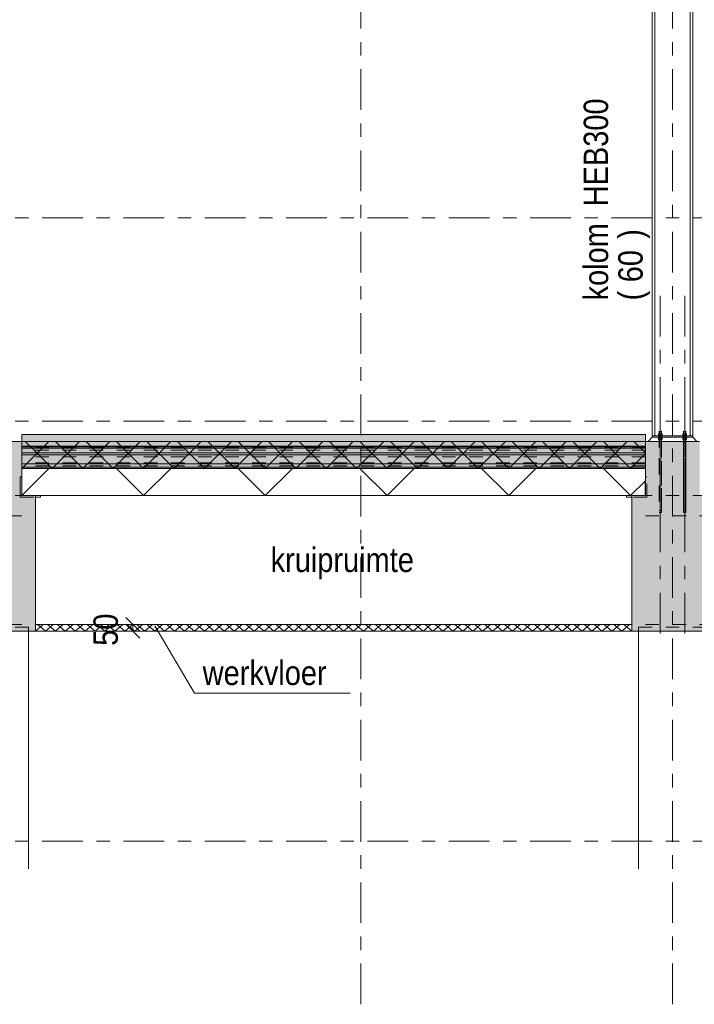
# Model space of a CAD drawing. Header units: millimetres. Extents: x -923 to -82, y -1402 to -808.
# Tile 14 of 109: x -660 to -611, y -1339 to -1266. Entities that reach past the tile are written whole.
import ezdxf

# ---------------------------------------------------------------- set-up
doc = ezdxf.new("R2010")
doc.units = ezdxf.units.MM
for name, pattern in [('XKITLINE00', [0]), ('XKITLINE01', [4, 1, -1, 1, -1]), ('XKITLINE03', [6, 3, -1, 1, -1])]:
    doc.linetypes.add(name, pattern=pattern)
for name, color, linetype, lineweight in [('Offset', 4, 'Continuous', 0), ('Onderdeel', 2, 'Continuous', 0), ('Onderdeel label', 2, 'Continuous', 0), ('Stramien', 4, 'Continuous', 0), ('Tekst', 7, 'Continuous', 0)]:
    doc.layers.add(name, color=color, linetype=linetype, lineweight=lineweight)
doc.styles.add('ARIAL', font='arial.ttf')

msp = doc.modelspace()

# ---------------------------------------------------------------- hatches: boundary and pattern name
at = {"layer": 'Onderdeel'}
for points in [[(-614.314, -1297.206), (-660.314, -1297.206), (-660.314, -1296.706), (-614.314, -1296.706)], [(-660.315, -1301.206), (-664.315, -1301.206), (-664.315, -1297.206), (-660.315, -1297.206)], [(-614.314, -1299.206), (-660.314, -1299.206), (-660.314, -1297.206), (-614.314, -1297.206)], [(-610.315, -1301.206), (-614.315, -1301.206), (-614.315, -1297.206), (-610.315, -1297.206)], [(-659.314, -1311.206), (-665.314, -1311.206), (-665.314, -1301.206), (-659.314, -1301.206)], [(-609.314, -1311.206), (-615.314, -1311.206), (-615.314, -1301.206), (-609.314, -1301.206)]]:
    msp.add_hatch(color=256, dxfattribs=at).paths.add_polyline_path(points, flags=17)

# ---------------------------------------------------------------- linework, layer by layer
at = {"layer": 'Offset', "linetype": 'XKITLINE00', "lineweight": 0}
for p, q in [((-652.632, -1310.197), (-651.614, -1311.215)), ((-652.632, -1310.697), (-651.614, -1311.715)), ((-652.123, -1311.206), (-652.123, -1310.706)), ((-651.15, -1310.706), (-650.683, -1310.706)), ((-651.15, -1311.206), (-650.683, -1311.206))]:
    msp.add_line(p, q, dxfattribs=at)
at = {"layer": 'Offset'}
for p in [(-652.123, -1310.706), (-652.123, -1311.206)]:
    msp.add_point(p, dxfattribs=at)
at = {"layer": 'Onderdeel', "linetype": 'XKITLINE00', "lineweight": 0}
for p, q in [((-613.814, -1296.806), (-613.814, -1215.706)), ((-613.624, -1215.706), (-613.624, -1296.806)), ((-611.004, -1296.806), (-611.004, -1215.706)), ((-610.814, -1215.706), (-610.814, -1296.806)), ((-660.314, -1297.206), (-660.314, -1296.706)), ((-660.314, -1296.706), (-660.314, -1296.706)), ((-660.314, -1296.706), (-614.314, -1296.706)), ((-614.314, -1296.706), (-614.314, -1297.206)), ((-613.364, -1296.766), (-613.064, -1296.766)), ((-613.364, -1296.766), (-613.364, -1296.806)), ((-613.353, -1296.646), (-613.076, -1296.646)), ((-613.353, -1296.646), (-613.353, -1296.766)), ((-613.294, -1296.456), (-613.294, -1296.646)), ((-613.294, -1296.456), (-613.134, -1296.456)), ((-613.134, -1296.456), (-613.134, -1296.646)), ((-613.076, -1296.646), (-613.076, -1296.766)), ((-613.064, -1296.766), (-613.064, -1296.806)), ((-611.264, -1296.766), (-611.564, -1296.766)), ((-611.564, -1296.766), (-611.564, -1296.806)), ((-611.276, -1296.646), (-611.553, -1296.646)), ((-611.553, -1296.646), (-611.553, -1296.766)), ((-611.494, -1296.456), (-611.494, -1296.646)), ((-611.334, -1296.456), (-611.494, -1296.456)), ((-611.334, -1296.456), (-611.334, -1296.646)), ((-611.276, -1296.646), (-611.276, -1296.766)), ((-611.264, -1296.766), (-611.264, -1296.806)), ((-664.315, -1297.206), (-660.315, -1297.206)), ((-660.315, -1297.206), (-660.315, -1301.206)), ((-660.314, -1299.206), (-658.314, -1297.206)), ((-660.314, -1299.206), (-660.314, -1297.206)), ((-614.314, -1297.206), (-660.314, -1297.206)), ((-614.314, -1297.206), (-660.314, -1297.206)), ((-659.192, -1298.084), (-660.069, -1297.206)), ((-658.069, -1299.206), (-656.069, -1297.206)), ((-655.824, -1299.206), (-657.824, -1297.206)), ((-655.824, -1299.206), (-653.824, -1297.206)), ((-653.579, -1299.206), (-655.579, -1297.206)), ((-653.579, -1299.206), (-651.579, -1297.206)), ((-651.334, -1299.206), (-653.334, -1297.206)), ((-651.334, -1299.206), (-649.334, -1297.206)), ((-649.089, -1299.206), (-651.089, -1297.206)), ((-649.089, -1299.206), (-647.089, -1297.206)), ((-646.844, -1299.206), (-648.844, -1297.206)), ((-646.844, -1299.206), (-644.844, -1297.206)), ((-644.599, -1299.206), (-646.599, -1297.206)), ((-644.599, -1299.206), (-642.599, -1297.206)), ((-642.354, -1299.206), (-644.354, -1297.206)), ((-642.354, -1299.206), (-640.354, -1297.206)), ((-640.109, -1299.206), (-642.109, -1297.206)), ((-640.109, -1299.206), (-638.109, -1297.206)), ((-637.864, -1299.206), (-639.864, -1297.206)), ((-637.864, -1299.206), (-635.864, -1297.206)), ((-635.618, -1299.206), (-637.618, -1297.206)), ((-635.618, -1299.206), (-633.618, -1297.206)), ((-633.373, -1299.206), (-635.373, -1297.206)), ((-633.373, -1299.206), (-631.373, -1297.206)), ((-631.128, -1299.206), (-633.128, -1297.206)), ((-631.128, -1299.206), (-629.128, -1297.206)), ((-628.883, -1299.206), (-630.883, -1297.206)), ((-628.883, -1299.206), (-626.883, -1297.206)), ((-626.638, -1299.206), (-628.638, -1297.206)), ((-626.638, -1299.206), (-624.638, -1297.206)), ((-624.393, -1299.206), (-626.393, -1297.206)), ((-624.393, -1299.206), (-622.393, -1297.206)), ((-622.148, -1299.206), (-624.148, -1297.206)), ((-622.148, -1299.206), (-620.148, -1297.206)), ((-619.903, -1299.206), (-621.903, -1297.206)), ((-619.903, -1299.206), (-617.903, -1297.206)), ((-617.658, -1299.206), (-619.658, -1297.206)), ((-617.658, -1299.206), (-615.658, -1297.206)), ((-615.413, -1299.206), (-617.413, -1297.206)), ((-614.314, -1298.06), (-615.168, -1297.206)), ((-614.315, -1297.206), (-610.315, -1297.206)), ((-614.315, -1301.206), (-614.315, -1297.206)), ((-614.314, -1297.206), (-614.314, -1299.206)), ((-613.814, -1296.906), (-614.114, -1297.206)), ((-613.624, -1296.806), (-613.814, -1296.806)), ((-610.814, -1296.806), (-613.814, -1296.806)), ((-613.814, -1296.806), (-613.814, -1296.906)), ((-610.814, -1296.906), (-613.814, -1296.906)), ((-610.814, -1296.906), (-613.814, -1296.906)), ((-610.814, -1296.806), (-611.004, -1296.806)), ((-610.814, -1296.806), (-610.814, -1296.906)), ((-610.814, -1296.906), (-610.514, -1297.206)), ((-658.069, -1299.206), (-659.192, -1298.084)), ((-615.413, -1299.206), (-614.314, -1298.108)), ((-660.314, -1299.206), (-660.314, -1299.206)), ((-660.314, -1299.206), (-660.314, -1299.206)), ((-660.314, -1299.206), (-660.314, -1299.206)), ((-660.314, -1301.206), (-658.314, -1299.206)), ((-614.314, -1299.206), (-660.314, -1299.206)), ((-660.314, -1301.206), (-660.314, -1299.206)), ((-660.314, -1299.206), (-660.314, -1299.206)), ((-660.314, -1299.206), (-614.314, -1299.206)), ((-651.334, -1301.206), (-653.334, -1299.206)), ((-651.334, -1301.206), (-649.334, -1299.206)), ((-642.354, -1301.206), (-644.354, -1299.206)), ((-642.354, -1301.206), (-640.354, -1299.206)), ((-633.373, -1301.206), (-635.373, -1299.206)), ((-633.373, -1301.206), (-631.373, -1299.206)), ((-624.393, -1301.206), (-626.393, -1299.206)), ((-624.393, -1301.206), (-622.393, -1299.206)), ((-615.413, -1301.206), (-617.413, -1299.206)), ((-614.314, -1299.206), (-614.314, -1301.206)), ((-660.315, -1299.826), (-660.314, -1299.826)), ((-615.413, -1301.206), (-614.314, -1300.108)), ((-660.315, -1301.206), (-659.314, -1301.206)), ((-660.314, -1301.206), (-660.314, -1301.206)), ((-660.314, -1301.206), (-660.314, -1301.206)), ((-660.314, -1301.206), (-660.314, -1301.206)), ((-614.314, -1301.206), (-660.314, -1301.206)), ((-659.314, -1301.206), (-659.314, -1311.206)), ((-659.314, -1301.326), (-658.931, -1301.326)), ((-658.931, -1301.326), (-658.931, -1301.206)), ((-615.698, -1301.326), (-615.698, -1301.206)), ((-615.314, -1301.326), (-615.698, -1301.326)), ((-615.695, -1301.326), (-615.695, -1301.206)), ((-615.314, -1301.206), (-614.315, -1301.206)), ((-615.314, -1311.206), (-615.314, -1301.206)), ((-659.314, -1311.206), (-665.314, -1311.206)), ((-659.814, -1328.741), (-659.814, -1311.206)), ((-659.314, -1311.206), (-658.737, -1310.706)), ((-659.314, -1311.206), (-659.314, -1310.706)), ((-659.314, -1310.706), (-659.314, -1310.706)), ((-659.314, -1310.706), (-615.314, -1310.706)), ((-659.314, -1311.206), (-659.314, -1311.206)), ((-659.314, -1311.206), (-659.314, -1311.206)), ((-659.314, -1311.206), (-659.314, -1311.206)), ((-615.314, -1311.206), (-659.314, -1311.206)), ((-658.764, -1311.048), (-659.158, -1310.706)), ((-658.581, -1311.206), (-658.764, -1311.048)), ((-658.581, -1311.206), (-658.004, -1310.706)), ((-658.214, -1310.889), (-658.425, -1310.706)), ((-657.848, -1311.206), (-658.214, -1310.889)), ((-657.848, -1311.206), (-657.27, -1310.706)), ((-657.664, -1310.73), (-657.692, -1310.706)), ((-657.115, -1311.206), (-657.664, -1310.73)), ((-657.115, -1311.206), (-656.537, -1310.706)), ((-656.381, -1311.206), (-656.959, -1310.706)), ((-656.381, -1311.206), (-655.804, -1310.706)), ((-655.648, -1311.206), (-656.225, -1310.706)), ((-655.648, -1311.206), (-655.071, -1310.706)), ((-654.915, -1311.206), (-655.492, -1310.706)), ((-654.915, -1311.206), (-654.337, -1310.706)), ((-654.182, -1311.206), (-654.759, -1310.706)), ((-654.182, -1311.206), (-653.604, -1310.706)), ((-653.448, -1311.206), (-654.026, -1310.706)), ((-653.448, -1311.206), (-652.871, -1310.706)), ((-652.715, -1311.206), (-653.292, -1310.706)), ((-652.715, -1311.206), (-652.138, -1310.706)), ((-651.982, -1311.206), (-652.559, -1310.706)), ((-651.982, -1311.206), (-651.405, -1310.706)), ((-651.249, -1311.206), (-651.826, -1310.706)), ((-651.249, -1311.206), (-650.671, -1310.706)), ((-650.515, -1311.206), (-651.093, -1310.706)), ((-650.515, -1311.206), (-649.938, -1310.706)), ((-649.782, -1311.206), (-650.36, -1310.706)), ((-649.782, -1311.206), (-649.205, -1310.706)), ((-649.049, -1311.206), (-649.626, -1310.706)), ((-649.049, -1311.206), (-648.472, -1310.706)), ((-648.316, -1311.206), (-648.893, -1310.706)), ((-648.316, -1311.206), (-647.738, -1310.706)), ((-647.582, -1311.206), (-648.16, -1310.706)), ((-647.582, -1311.206), (-647.005, -1310.706)), ((-646.849, -1311.206), (-647.427, -1310.706)), ((-646.849, -1311.206), (-646.272, -1310.706)), ((-646.116, -1311.206), (-646.693, -1310.706)), ((-646.116, -1311.206), (-645.539, -1310.706)), ((-645.383, -1311.206), (-645.96, -1310.706)), ((-645.383, -1311.206), (-644.805, -1310.706)), ((-644.65, -1311.206), (-645.227, -1310.706)), ((-644.65, -1311.206), (-644.072, -1310.706)), ((-643.916, -1311.206), (-644.494, -1310.706)), ((-643.916, -1311.206), (-643.339, -1310.706)), ((-643.183, -1311.206), (-643.76, -1310.706)), ((-643.183, -1311.206), (-642.606, -1310.706)), ((-642.45, -1311.206), (-643.027, -1310.706)), ((-642.45, -1311.206), (-641.872, -1310.706)), ((-641.717, -1311.206), (-642.294, -1310.706)), ((-641.717, -1311.206), (-641.139, -1310.706)), ((-640.983, -1311.206), (-641.561, -1310.706)), ((-640.983, -1311.206), (-640.406, -1310.706)), ((-640.25, -1311.206), (-640.827, -1310.706)), ((-640.25, -1311.206), (-639.673, -1310.706)), ((-639.517, -1311.206), (-640.094, -1310.706)), ((-639.517, -1311.206), (-638.94, -1310.706)), ((-638.784, -1311.206), (-639.361, -1310.706)), ((-638.784, -1311.206), (-638.206, -1310.706)), ((-638.05, -1311.206), (-638.628, -1310.706)), ((-638.05, -1311.206), (-637.473, -1310.706)), ((-637.317, -1311.206), (-637.895, -1310.706)), ((-637.317, -1311.206), (-636.74, -1310.706)), ((-636.584, -1311.206), (-637.161, -1310.706)), ((-636.584, -1311.206), (-636.007, -1310.706)), ((-635.851, -1311.206), (-636.428, -1310.706)), ((-635.851, -1311.206), (-635.273, -1310.706)), ((-635.117, -1311.206), (-635.695, -1310.706)), ((-635.117, -1311.206), (-634.54, -1310.706)), ((-634.384, -1311.206), (-634.962, -1310.706)), ((-634.384, -1311.206), (-633.807, -1310.706)), ((-633.651, -1311.206), (-634.228, -1310.706)), ((-633.651, -1311.206), (-633.074, -1310.706)), ((-632.918, -1311.206), (-633.495, -1310.706)), ((-632.918, -1311.206), (-632.34, -1310.706)), ((-632.185, -1311.206), (-632.762, -1310.706)), ((-632.185, -1311.206), (-631.607, -1310.706)), ((-631.451, -1311.206), (-632.029, -1310.706)), ((-631.451, -1311.206), (-630.874, -1310.706)), ((-630.718, -1311.206), (-631.295, -1310.706)), ((-630.718, -1311.206), (-630.141, -1310.706)), ((-629.985, -1311.206), (-630.562, -1310.706)), ((-629.985, -1311.206), (-629.407, -1310.706)), ((-629.252, -1311.206), (-629.829, -1310.706)), ((-629.252, -1311.206), (-628.674, -1310.706)), ((-628.518, -1311.206), (-629.096, -1310.706)), ((-628.518, -1311.206), (-627.941, -1310.706)), ((-627.785, -1311.206), (-628.362, -1310.706)), ((-627.785, -1311.206), (-627.208, -1310.706)), ((-627.052, -1311.206), (-627.629, -1310.706)), ((-627.052, -1311.206), (-626.475, -1310.706)), ((-626.319, -1311.206), (-626.896, -1310.706)), ((-626.319, -1311.206), (-625.741, -1310.706)), ((-625.585, -1311.206), (-626.163, -1310.706)), ((-625.585, -1311.206), (-625.008, -1310.706)), ((-624.852, -1311.206), (-625.43, -1310.706)), ((-624.852, -1311.206), (-624.275, -1310.706)), ((-624.119, -1311.206), (-624.696, -1310.706)), ((-624.119, -1311.206), (-623.542, -1310.706)), ((-623.386, -1311.206), (-623.963, -1310.706)), ((-623.386, -1311.206), (-622.808, -1310.706)), ((-622.652, -1311.206), (-623.23, -1310.706)), ((-622.652, -1311.206), (-622.075, -1310.706)), ((-621.919, -1311.206), (-622.497, -1310.706)), ((-621.919, -1311.206), (-621.342, -1310.706)), ((-621.186, -1311.206), (-621.763, -1310.706)), ((-621.186, -1311.206), (-620.718, -1310.801)), ((-620.453, -1311.206), (-621.03, -1310.706)), ((-620.718, -1310.801), (-620.609, -1310.706)), ((-620.453, -1311.206), (-620.168, -1310.96)), ((-619.72, -1311.206), (-620.297, -1310.706)), ((-620.168, -1310.96), (-619.875, -1310.706)), ((-619.72, -1311.206), (-619.618, -1311.119)), ((-619.618, -1311.119), (-619.142, -1310.706)), ((-619.068, -1311.135), (-619.564, -1310.706)), ((-618.986, -1311.206), (-619.068, -1311.135)), ((-618.986, -1311.206), (-618.409, -1310.706)), ((-618.518, -1310.977), (-618.83, -1310.706)), ((-618.253, -1311.206), (-618.518, -1310.977)), ((-618.253, -1311.206), (-617.676, -1310.706)), ((-617.968, -1310.818), (-618.097, -1310.706)), ((-617.52, -1311.206), (-617.968, -1310.818)), ((-617.52, -1311.206), (-616.942, -1310.706)), ((-616.787, -1311.206), (-617.364, -1310.706)), ((-616.787, -1311.206), (-616.209, -1310.706)), ((-616.053, -1311.206), (-616.631, -1310.706)), ((-616.053, -1311.206), (-615.476, -1310.706)), ((-615.32, -1311.206), (-615.897, -1310.706)), ((-615.314, -1310.706), (-615.314, -1311.206)), ((-609.314, -1311.206), (-615.314, -1311.206)), ((-614.814, -1328.741), (-614.814, -1311.206))]:
    msp.add_line(p, q, dxfattribs=at)
at = {"layer": 'Onderdeel', "linetype": 'XKITLINE03', "lineweight": 0}
for p, q in [((-613.214, -1286.456), (-613.214, -1302.056)), ((-613.214, -1286.456), (-613.214, -1302.056)), ((-611.414, -1286.456), (-611.414, -1302.056)), ((-611.414, -1286.456), (-611.414, -1302.056)), ((-613.214, -1302.376), (-613.214, -1292.376)), ((-611.414, -1302.376), (-611.414, -1292.376)), ((-613.214, -1302.056), (-613.214, -1302.179)), ((-613.214, -1302.056), (-613.214, -1302.179)), ((-613.214, -1302.179), (-613.214, -1302.283)), ((-613.214, -1302.179), (-613.214, -1302.283)), ((-613.214, -1302.283), (-613.214, -1302.352)), ((-613.214, -1302.283), (-613.214, -1302.352)), ((-613.214, -1302.352), (-613.214, -1302.376)), ((-613.214, -1302.352), (-613.214, -1302.376)), ((-613.214, -1302.376), (-613.214, -1312.376)), ((-611.414, -1302.056), (-611.414, -1302.179)), ((-611.414, -1302.056), (-611.414, -1302.179)), ((-611.414, -1302.179), (-611.414, -1302.283)), ((-611.414, -1302.179), (-611.414, -1302.283)), ((-611.414, -1302.283), (-611.414, -1302.352)), ((-611.414, -1302.283), (-611.414, -1302.352)), ((-611.414, -1302.352), (-611.414, -1302.376)), ((-611.414, -1302.352), (-611.414, -1302.376)), ((-611.414, -1302.376), (-611.414, -1312.376))]:
    msp.add_line(p, q, dxfattribs=at)
at = {"layer": 'Onderdeel', "linetype": 'XKITLINE01', "lineweight": 0}
for p, q in [((-613.064, -1296.766), (-613.364, -1296.766)), ((-613.364, -1296.766), (-613.364, -1296.806)), ((-613.076, -1296.646), (-613.353, -1296.646)), ((-613.353, -1296.646), (-613.353, -1296.766)), ((-613.076, -1296.766), (-613.353, -1296.766)), ((-613.353, -1296.766), (-613.076, -1296.766)), ((-613.294, -1296.456), (-613.294, -1302.456)), ((-613.294, -1296.456), (-613.134, -1296.456)), ((-613.294, -1296.646), (-613.294, -1302.456)), ((-613.134, -1302.456), (-613.134, -1296.456)), ((-613.134, -1296.646), (-613.134, -1302.456)), ((-613.076, -1296.646), (-613.076, -1296.766)), ((-613.064, -1296.766), (-613.064, -1296.806)), ((-611.564, -1296.766), (-611.264, -1296.766)), ((-611.564, -1296.766), (-611.564, -1296.806)), ((-611.553, -1296.646), (-611.276, -1296.646)), ((-611.553, -1296.646), (-611.553, -1296.766)), ((-611.553, -1296.766), (-611.276, -1296.766)), ((-611.276, -1296.766), (-611.553, -1296.766)), ((-611.494, -1296.456), (-611.494, -1302.456)), ((-611.494, -1296.456), (-611.334, -1296.456)), ((-611.494, -1302.456), (-611.494, -1296.646)), ((-611.334, -1296.456), (-611.334, -1302.456)), ((-611.334, -1302.456), (-611.334, -1296.646)), ((-611.276, -1296.646), (-611.276, -1296.766)), ((-611.264, -1296.766), (-611.264, -1296.806)), ((-660.314, -1297.206), (-660.314, -1299.206)), ((-660.314, -1297.206), (-614.314, -1297.206)), ((-660.314, -1297.206), (-660.314, -1299.206)), ((-660.314, -1297.206), (-614.314, -1297.206)), ((-660.314, -1297.206), (-660.314, -1299.206)), ((-614.314, -1297.206), (-660.314, -1297.206)), ((-660.314, -1297.206), (-660.314, -1299.206)), ((-614.314, -1297.206), (-660.314, -1297.206)), ((-660.314, -1299.206), (-660.314, -1297.206)), ((-614.314, -1297.206), (-660.314, -1297.206)), ((-660.314, -1297.206), (-660.314, -1299.206)), ((-614.314, -1297.206), (-660.314, -1297.206)), ((-660.314, -1297.206), (-660.314, -1299.206)), ((-614.314, -1297.206), (-660.314, -1297.206)), ((-614.314, -1297.206), (-614.314, -1299.206)), ((-614.314, -1297.206), (-614.314, -1299.206)), ((-614.314, -1297.206), (-614.314, -1299.206)), ((-614.314, -1297.206), (-614.314, -1299.206)), ((-614.314, -1297.206), (-614.314, -1299.206)), ((-614.314, -1297.206), (-614.314, -1299.206)), ((-614.314, -1297.206), (-614.314, -1299.206)), ((-610.514, -1297.206), (-614.114, -1297.206)), ((-611.004, -1296.806), (-613.624, -1296.806)), ((-613.064, -1296.806), (-613.364, -1296.806)), ((-613.364, -1296.806), (-613.064, -1296.806)), ((-613.064, -1296.906), (-613.364, -1296.906)), ((-613.364, -1296.906), (-613.364, -1296.946)), ((-613.364, -1296.906), (-613.064, -1296.906)), ((-613.364, -1296.906), (-613.364, -1296.946)), ((-613.064, -1296.946), (-613.364, -1296.946)), ((-613.364, -1296.946), (-613.064, -1296.946)), ((-613.076, -1296.946), (-613.353, -1296.946)), ((-613.353, -1296.946), (-613.353, -1297.066)), ((-613.353, -1296.946), (-613.076, -1296.946)), ((-613.353, -1296.946), (-613.353, -1297.066)), ((-613.076, -1297.066), (-613.353, -1297.066)), ((-613.353, -1297.066), (-613.076, -1297.066)), ((-613.076, -1296.946), (-613.076, -1297.066)), ((-613.076, -1296.946), (-613.076, -1297.066)), ((-613.064, -1296.906), (-613.064, -1296.946)), ((-613.064, -1296.906), (-613.064, -1296.946)), ((-611.564, -1296.806), (-611.264, -1296.806)), ((-611.264, -1296.806), (-611.564, -1296.806)), ((-611.564, -1296.906), (-611.264, -1296.906)), ((-611.564, -1296.906), (-611.564, -1296.946)), ((-611.264, -1296.906), (-611.564, -1296.906)), ((-611.564, -1296.906), (-611.564, -1296.946)), ((-611.564, -1296.946), (-611.264, -1296.946)), ((-611.264, -1296.946), (-611.564, -1296.946)), ((-611.553, -1296.946), (-611.276, -1296.946)), ((-611.553, -1296.946), (-611.553, -1297.066)), ((-611.276, -1296.946), (-611.553, -1296.946)), ((-611.553, -1296.946), (-611.553, -1297.066)), ((-611.553, -1297.066), (-611.276, -1297.066)), ((-611.276, -1297.066), (-611.553, -1297.066)), ((-611.276, -1296.946), (-611.276, -1297.066)), ((-611.276, -1296.946), (-611.276, -1297.066)), ((-611.264, -1296.906), (-611.264, -1296.946)), ((-611.264, -1296.906), (-611.264, -1296.946)), ((-614.314, -1297.556), (-660.314, -1297.556)), ((-614.314, -1297.556), (-660.314, -1297.556)), ((-614.314, -1297.556), (-660.314, -1297.556)), ((-614.314, -1297.556), (-660.314, -1297.556)), ((-614.314, -1297.556), (-660.314, -1297.556)), ((-660.314, -1297.556), (-614.314, -1297.556)), ((-614.314, -1297.556), (-660.314, -1297.556)), ((-614.314, -1297.556), (-660.314, -1297.556)), ((-660.314, -1297.574), (-614.314, -1297.574)), ((-614.314, -1297.606), (-660.314, -1297.606)), ((-614.314, -1297.606), (-660.314, -1297.606)), ((-614.314, -1297.606), (-660.314, -1297.606)), ((-614.314, -1297.606), (-660.314, -1297.606)), ((-660.314, -1297.606), (-614.314, -1297.606)), ((-660.314, -1297.606), (-614.314, -1297.606)), ((-614.314, -1297.606), (-660.314, -1297.606)), ((-614.314, -1297.606), (-660.314, -1297.606)), ((-614.314, -1297.623), (-660.314, -1297.623)), ((-614.314, -1297.623), (-660.314, -1297.623)), ((-614.314, -1297.623), (-660.314, -1297.623)), ((-614.314, -1297.623), (-660.314, -1297.623)), ((-614.314, -1297.623), (-660.314, -1297.623)), ((-614.314, -1297.623), (-660.314, -1297.623)), ((-614.314, -1297.623), (-660.314, -1297.623)), ((-614.314, -1297.623), (-660.314, -1297.623)), ((-614.314, -1297.712), (-660.314, -1297.712)), ((-614.314, -1297.712), (-660.314, -1297.712)), ((-614.314, -1297.712), (-660.314, -1297.712)), ((-614.314, -1297.712), (-660.314, -1297.712)), ((-660.314, -1297.712), (-614.314, -1297.712)), ((-660.314, -1297.712), (-614.314, -1297.712)), ((-614.314, -1297.712), (-660.314, -1297.712)), ((-614.314, -1297.712), (-660.314, -1297.712)), ((-614.314, -1297.853), (-660.314, -1297.853)), ((-614.314, -1297.853), (-660.314, -1297.853)), ((-614.314, -1297.853), (-660.314, -1297.853)), ((-614.314, -1297.853), (-660.314, -1297.853)), ((-614.314, -1297.853), (-660.314, -1297.853)), ((-614.314, -1297.853), (-660.314, -1297.853)), ((-614.314, -1297.853), (-660.314, -1297.853)), ((-614.314, -1297.853), (-660.314, -1297.853)), ((-614.314, -1298.059), (-660.314, -1298.059)), ((-614.314, -1298.059), (-660.314, -1298.059)), ((-614.314, -1298.059), (-660.314, -1298.059)), ((-614.314, -1298.059), (-660.314, -1298.059)), ((-660.314, -1298.059), (-614.314, -1298.059)), ((-660.314, -1298.059), (-614.314, -1298.059)), ((-614.314, -1298.059), (-660.314, -1298.059)), ((-614.314, -1298.059), (-660.314, -1298.059)), ((-614.314, -1298.2), (-660.314, -1298.2)), ((-614.314, -1298.2), (-660.314, -1298.2)), ((-614.314, -1298.2), (-660.314, -1298.2)), ((-614.314, -1298.2), (-660.314, -1298.2)), ((-660.314, -1298.2), (-614.314, -1298.2)), ((-660.314, -1298.2), (-614.314, -1298.2)), ((-614.314, -1298.2), (-660.314, -1298.2)), ((-614.314, -1298.2), (-660.314, -1298.2)), ((-614.314, -1298.338), (-660.314, -1298.338)), ((-614.314, -1298.338), (-660.314, -1298.338)), ((-614.314, -1298.338), (-660.314, -1298.338)), ((-614.314, -1298.338), (-660.314, -1298.338)), ((-614.314, -1298.338), (-660.314, -1298.338)), ((-614.314, -1298.338), (-660.314, -1298.338)), ((-614.314, -1298.338), (-660.314, -1298.338)), ((-614.314, -1298.338), (-660.314, -1298.338)), ((-614.314, -1298.78), (-660.314, -1298.78)), ((-614.314, -1298.78), (-660.314, -1298.78)), ((-614.314, -1298.78), (-660.314, -1298.78)), ((-614.314, -1298.78), (-660.314, -1298.78)), ((-614.314, -1298.78), (-660.314, -1298.78)), ((-614.314, -1298.78), (-660.314, -1298.78)), ((-614.314, -1298.78), (-660.314, -1298.78)), ((-614.314, -1298.78), (-660.314, -1298.78)), ((-614.314, -1298.843), (-660.314, -1298.843)), ((-614.314, -1298.856), (-660.314, -1298.856)), ((-614.314, -1298.856), (-660.314, -1298.856)), ((-614.314, -1298.856), (-660.314, -1298.856)), ((-614.314, -1298.856), (-660.314, -1298.856)), ((-614.314, -1298.856), (-660.314, -1298.856)), ((-660.314, -1298.856), (-614.314, -1298.856)), ((-614.314, -1298.856), (-660.314, -1298.856)), ((-614.314, -1298.856), (-660.314, -1298.856)), ((-614.314, -1299.006), (-660.314, -1299.006)), ((-614.314, -1299.006), (-660.314, -1299.006)), ((-614.314, -1299.006), (-660.314, -1299.006)), ((-614.314, -1299.006), (-660.314, -1299.006)), ((-614.314, -1299.006), (-660.314, -1299.006)), ((-614.314, -1299.006), (-660.314, -1299.006)), ((-614.314, -1299.006), (-660.314, -1299.006)), ((-614.314, -1299.106), (-660.314, -1299.106)), ((-614.314, -1299.106), (-660.314, -1299.106)), ((-614.314, -1299.106), (-660.314, -1299.106)), ((-614.314, -1299.106), (-660.314, -1299.106)), ((-660.314, -1299.106), (-614.314, -1299.106)), ((-614.314, -1299.106), (-660.314, -1299.106)), ((-614.314, -1299.106), (-660.314, -1299.106)), ((-614.314, -1299.206), (-660.314, -1299.206)), ((-614.314, -1299.206), (-660.314, -1299.206)), ((-660.314, -1299.206), (-614.314, -1299.206)), ((-660.314, -1299.206), (-614.314, -1299.206)), ((-614.314, -1299.206), (-660.314, -1299.206)), ((-660.314, -1299.206), (-614.314, -1299.206)), ((-660.314, -1299.206), (-614.314, -1299.206)), ((-660.435, -1299.826), (-660.315, -1299.826)), ((-660.435, -1301.326), (-660.435, -1299.826)), ((-660.431, -1299.826), (-660.431, -1301.326)), ((-660.311, -1299.826), (-660.315, -1299.826)), ((-660.315, -1299.826), (-660.315, -1301.206)), ((-660.314, -1299.826), (-660.311, -1299.826)), ((-660.311, -1301.206), (-660.311, -1299.826)), ((-614.195, -1299.826), (-614.318, -1299.826)), ((-614.318, -1301.206), (-614.318, -1299.826)), ((-614.315, -1299.826), (-614.315, -1301.206)), ((-614.198, -1301.326), (-614.198, -1299.826)), ((-614.195, -1301.326), (-614.195, -1299.826)), ((-660.435, -1301.326), (-659.314, -1301.326)), ((-658.931, -1301.206), (-660.315, -1301.206)), ((-658.935, -1301.326), (-658.935, -1301.206)), ((-614.315, -1301.206), (-615.698, -1301.206)), ((-614.195, -1301.326), (-615.314, -1301.326)), ((-613.294, -1302.296), (-613.134, -1302.296)), ((-613.134, -1302.296), (-613.294, -1302.296)), ((-613.294, -1302.456), (-613.134, -1302.456)), ((-613.294, -1302.456), (-613.134, -1302.456)), ((-611.494, -1302.296), (-611.334, -1302.296)), ((-611.334, -1302.296), (-611.494, -1302.296)), ((-611.494, -1302.456), (-611.334, -1302.456)), ((-611.334, -1302.456), (-611.494, -1302.456)), ((-665.314, -1302.706), (-659.314, -1302.706)), ((-609.314, -1302.706), (-615.314, -1302.706)), ((-665.314, -1310.706), (-659.314, -1310.706)), ((-664.814, -1310.906), (-659.814, -1310.906)), ((-664.814, -1310.906), (-659.814, -1310.906)), ((-659.814, -1311.206), (-659.814, -1310.906)), ((-659.814, -1310.906), (-659.814, -1328.741)), ((-609.314, -1310.706), (-615.314, -1310.706)), ((-609.814, -1310.906), (-614.814, -1310.906)), ((-614.814, -1310.906), (-614.814, -1311.206)), ((-614.814, -1328.741), (-614.814, -1310.906)), ((-614.814, -1310.906), (-609.814, -1310.906))]:
    msp.add_line(p, q, dxfattribs=at)
at = {"layer": 'Onderdeel label', "linetype": 'XKITLINE00', "lineweight": 0}
for p, q in [((-650.511, -1310.809), (-647.574, -1315.79)), ((-647.574, -1315.79), (-636.103, -1315.79))]:
    msp.add_line(p, q, dxfattribs=at)
at = {"layer": 'Stramien', "linetype": 'XKITLINE03', "lineweight": 0}
for p, q in [((-635.315, -1338.741), (-635.315, -1151.206)), ((-612.315, -1338.741), (-612.315, -1151.206)), ((-880.815, -1280.706), (-445.815, -1280.706)), ((-880.815, -1295.706), (-445.815, -1295.706)), ((-880.815, -1301.206), (-445.815, -1301.206)), ((-880.815, -1326.706), (-445.815, -1326.706))]:
    msp.add_line(p, q, dxfattribs=at)

# ---------------------------------------------------------------- texts
at = {"layer": 'Offset', "style": 'ARIAL', "width": 0.85}
msp.add_text('50', height=1.8, rotation=90.00021, dxfattribs=at).set_placement((-653.233, -1312.291))
at = {"layer": 'Onderdeel label', "style": 'ARIAL', "width": 0.85}
for s, p in [('HEB300', (-617.064, -1279.863)), ('kolom', (-617.064, -1286.806)), (')', (-614.514, -1282.257)), ('60', (-614.514, -1285.467)), ('(', (-614.514, -1286.806))]:
    msp.add_text(s, height=1.8, rotation=90.00021, dxfattribs=at).set_placement(p)
msp.add_text('werkvloer', height=1.8, dxfattribs=at).set_placement((-646.974, -1315.19))
at = {"layer": 'Tekst', "style": 'ARIAL', "width": 0.85}
msp.add_text('kruipruimte', height=1.8, dxfattribs=at).set_placement((-641.962, -1306.845))

doc.saveas('drawing.dxf')
